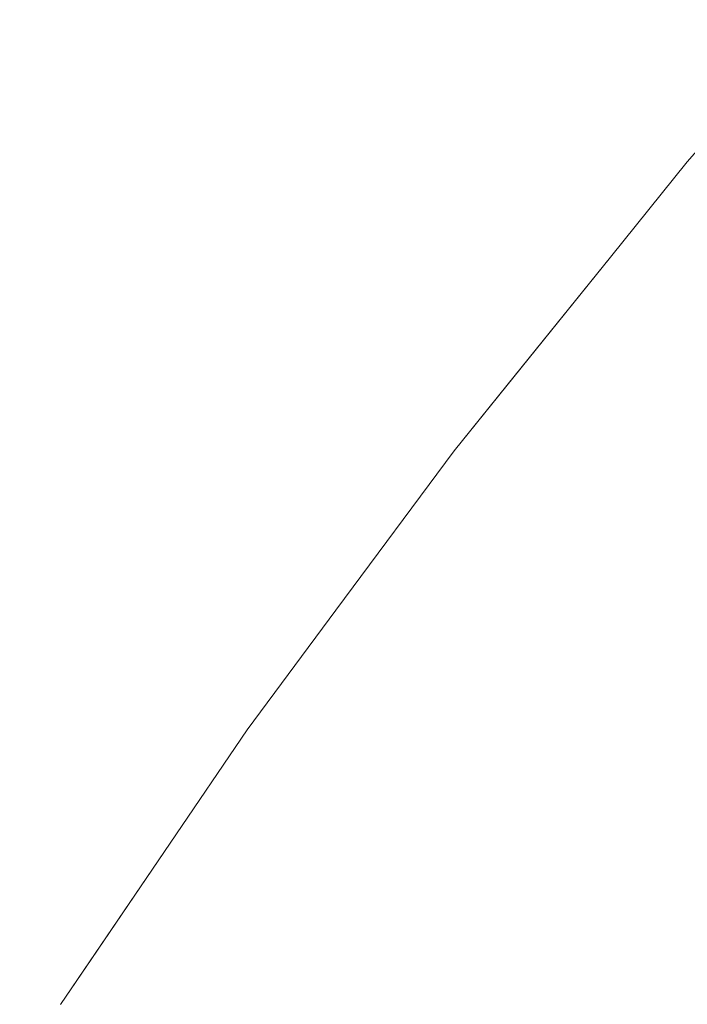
# Model space of a CAD drawing. Header units: centimetres. Extents: x -62 to 63, y 4 to 6.
# Tile 84 of 256: x -62.07837 to -62.07284, y 5.92687 to 5.93502. Entities that reach past the tile are written whole.
import ezdxf

# ---------------------------------------------------------------- set-up
doc = ezdxf.new("R2010")
doc.units = ezdxf.units.CM
doc.header["$LTSCALE"] = 2.54
doc.layers.add('Lucido design-1', color=7, linetype='Continuous')

# ---------------------------------------------------------------- blocks, each defined once
blk = doc.blocks.new('Gruppo-4-1')
at = {"color": 7, "linetype": 'Continuous', "lineweight": 9}
for points, invisible_edges in [([(-62.0718134, 5.9350211, -2276.92217), (-62.072842, 5.9338454, -2276.92217), (-62.072842, 5.9338454, -2276.32217), (-62.0718134, 5.9350211, -2276.32217)], 10), ([(-62.0734622, 5.9330602, -2276.3206076), (-62.0726457, 5.9340422, -2276.3206076), (-62.072842, 5.9338454, -2276.32217), (-62.0734787, 5.9330557, -2276.32217)], 11), ([(-62.0734787, 5.9330557, -2276.92217), (-62.072842, 5.9338454, -2276.92217), (-62.0726457, 5.9340422, -2276.9237324), (-62.0734622, 5.9330602, -2276.9237324)], 14), ([(-62.0733809, 5.9330482, -2276.3190457), (-62.0725648, 5.9340298, -2276.3190457), (-62.0726457, 5.9340422, -2276.3206076), (-62.0734622, 5.9330602, -2276.3206076)], 15), ([(-62.0734622, 5.9330602, -2276.9237324), (-62.0726457, 5.9340422, -2276.9237324), (-62.0725648, 5.9340298, -2276.9252942), (-62.0733809, 5.9330482, -2276.9252942)], 15), ([(-62.0732455, 5.9330282, -2276.317485), (-62.0724298, 5.9340092, -2276.317485), (-62.0725648, 5.9340298, -2276.3190457), (-62.0733809, 5.9330482, -2276.3190457)], 15), ([(-62.0733809, 5.9330482, -2276.9252942), (-62.0725648, 5.9340298, -2276.9252942), (-62.0724298, 5.9340092, -2276.9268549), (-62.0732455, 5.9330282, -2276.9268549)], 15), ([(-62.0730561, 5.9330001, -2276.3159261), (-62.0722411, 5.9339803, -2276.3159261), (-62.0724298, 5.9340092, -2276.317485), (-62.0732455, 5.9330282, -2276.317485)], 15), ([(-62.0732455, 5.9330282, -2276.9268549), (-62.0724298, 5.9340092, -2276.9268549), (-62.0722411, 5.9339803, -2276.9284139), (-62.0730561, 5.9330001, -2276.9284139)], 15), ([(-62.0728128, 5.9329641, -2276.3143694), (-62.0719987, 5.9339432, -2276.3143694), (-62.0722411, 5.9339803, -2276.3159261), (-62.0730561, 5.9330001, -2276.3159261)], 15), ([(-62.0730561, 5.9330001, -2276.9284139), (-62.0722411, 5.9339803, -2276.9284139), (-62.0719987, 5.9339432, -2276.9299706), (-62.0728128, 5.9329641, -2276.9299706)], 15), ([(-62.0747717, 5.9314518, -2276.32217), (-62.0742667, 5.9320782, -2276.32217), (-62.072842, 5.9338454, -2276.92217), (-62.0734787, 5.9330557, -2276.92217)], 10), ([(-62.0742667, 5.9320782, -2276.32217), (-62.0734787, 5.9330557, -2276.32217), (-62.072842, 5.9338454, -2276.32217), (-62.072842, 5.9338454, -2276.92217)], 12), ([(-62.0734622, 5.9330602, -2276.9237324), (-62.0742489, 5.9320819, -2276.9237324), (-62.0747717, 5.9314518, -2276.92217), (-62.0734787, 5.9330557, -2276.92217)], 11), ([(-62.0734787, 5.9330557, -2276.92217), (-62.0747717, 5.9314518, -2276.92217), (-62.0747717, 5.9314518, -2276.32217)], 10), ([(-62.0734787, 5.9330557, -2276.32217), (-62.0742667, 5.9320782, -2276.32217), (-62.0742489, 5.9320819, -2276.3206076), (-62.0734622, 5.9330602, -2276.3206076)], 14), ([(-62.0734622, 5.9330602, -2276.3206076), (-62.0742489, 5.9320819, -2276.3206076), (-62.0741673, 5.9320702, -2276.3190457), (-62.0733809, 5.9330482, -2276.3190457)], 15), ([(-62.0733809, 5.9330482, -2276.9252942), (-62.0741673, 5.9320702, -2276.9252942), (-62.0742489, 5.9320819, -2276.9237324), (-62.0734622, 5.9330602, -2276.9237324)], 15), ([(-62.0733809, 5.9330482, -2276.3190457), (-62.0741673, 5.9320702, -2276.3190457), (-62.0740314, 5.9320508, -2276.317485), (-62.0732455, 5.9330282, -2276.317485)], 15), ([(-62.0732455, 5.9330282, -2276.9268549), (-62.0740314, 5.9320508, -2276.9268549), (-62.0741673, 5.9320702, -2276.9252942), (-62.0733809, 5.9330482, -2276.9252942)], 15), ([(-62.0732455, 5.9330282, -2276.317485), (-62.0740314, 5.9320508, -2276.317485), (-62.0738413, 5.9320236, -2276.3159261), (-62.0730561, 5.9330001, -2276.3159261)], 15), ([(-62.0730561, 5.9330001, -2276.9284139), (-62.0738413, 5.9320236, -2276.9284139), (-62.0740314, 5.9320508, -2276.9268549), (-62.0732455, 5.9330282, -2276.9268549)], 15), ([(-62.0730561, 5.9330001, -2276.3159261), (-62.0738413, 5.9320236, -2276.3159261), (-62.0735971, 5.9319887, -2276.3143694), (-62.0728128, 5.9329641, -2276.3143694)], 15), ([(-62.0728128, 5.9329641, -2276.9299706), (-62.0735971, 5.9319887, -2276.9299706), (-62.0738413, 5.9320236, -2276.9284139), (-62.0730561, 5.9330001, -2276.9284139)], 15), ([(-62.0728128, 5.9329641, -2276.3143694), (-62.0735971, 5.9319887, -2276.3143694), (-62.073299, 5.931946, -2276.3128155), (-62.0725157, 5.9329202, -2276.3128155)], 15), ([(-62.0725157, 5.9329202, -2276.9315244), (-62.073299, 5.931946, -2276.9315244), (-62.0735971, 5.9319887, -2276.9299706), (-62.0728128, 5.9329641, -2276.9299706)], 15), ([(-62.0725157, 5.9329202, -2276.3128155), (-62.073299, 5.931946, -2276.3128155), (-62.0729472, 5.9318957, -2276.3112651), (-62.0721652, 5.9328683, -2276.3112651)], 15), ([(-62.0721652, 5.9328683, -2276.9330749), (-62.0729472, 5.9318957, -2276.9330749), (-62.073299, 5.931946, -2276.9315244), (-62.0725157, 5.9329202, -2276.9315244)], 15), ([(-62.0721652, 5.9328683, -2276.3112651), (-62.0729472, 5.9318957, -2276.3112651), (-62.072542, 5.9318378, -2276.3097186), (-62.0717614, 5.9328086, -2276.3097186)], 15), ([(-62.0717614, 5.9328086, -2276.9346213), (-62.072542, 5.9318378, -2276.9346213), (-62.0729472, 5.9318957, -2276.9330749), (-62.0721652, 5.9328683, -2276.9330749)], 15), ([(-62.0749243, 5.9310961, -2276.3190457), (-62.0741673, 5.9320702, -2276.3190457), (-62.0742489, 5.9320819, -2276.3206076), (-62.0750061, 5.9311074, -2276.3206076)], 15), ([(-62.0750061, 5.9311074, -2276.3206076), (-62.0742489, 5.9320819, -2276.3206076), (-62.0742667, 5.9320782, -2276.32217), (-62.0747717, 5.9314518, -2276.32217)], 11), ([(-62.0747717, 5.9314518, -2276.92217), (-62.0742489, 5.9320819, -2276.9237324), (-62.0750061, 5.9311074, -2276.9237324)], 11), ([(-62.0750061, 5.9311074, -2276.9237324), (-62.0742489, 5.9320819, -2276.9237324), (-62.0741673, 5.9320702, -2276.9252942), (-62.0749243, 5.9310961, -2276.9252942)], 15), ([(-62.0747879, 5.9310773, -2276.317485), (-62.0740314, 5.9320508, -2276.317485), (-62.0741673, 5.9320702, -2276.3190457), (-62.0749243, 5.9310961, -2276.3190457)], 15), ([(-62.0749243, 5.9310961, -2276.9252942), (-62.0741673, 5.9320702, -2276.9252942), (-62.0740314, 5.9320508, -2276.9268549), (-62.0747879, 5.9310773, -2276.9268549)], 15), ([(-62.0745972, 5.9310509, -2276.3159261), (-62.0738413, 5.9320236, -2276.3159261), (-62.0740314, 5.9320508, -2276.317485), (-62.0747879, 5.9310773, -2276.317485)], 15), ([(-62.0747879, 5.9310773, -2276.9268549), (-62.0740314, 5.9320508, -2276.9268549), (-62.0738413, 5.9320236, -2276.9284139), (-62.0745972, 5.9310509, -2276.9284139)], 15), ([(-62.0743522, 5.9310171, -2276.3143694), (-62.0735971, 5.9319887, -2276.3143694), (-62.0738413, 5.9320236, -2276.3159261), (-62.0745972, 5.9310509, -2276.3159261)], 15), ([(-62.0745972, 5.9310509, -2276.9284139), (-62.0738413, 5.9320236, -2276.9284139), (-62.0735971, 5.9319887, -2276.9299706), (-62.0743522, 5.9310171, -2276.9299706)], 15), ([(-62.0740531, 5.9309757, -2276.3128155), (-62.073299, 5.931946, -2276.3128155), (-62.0735971, 5.9319887, -2276.3143694), (-62.0743522, 5.9310171, -2276.3143694)], 15), ([(-62.0743522, 5.9310171, -2276.9299706), (-62.0735971, 5.9319887, -2276.9299706), (-62.073299, 5.931946, -2276.9315244), (-62.0740531, 5.9309757, -2276.9315244)], 15), ([(-62.0737001, 5.9309269, -2276.3112651), (-62.0729472, 5.9318957, -2276.3112651), (-62.073299, 5.931946, -2276.3128155), (-62.0740531, 5.9309757, -2276.3128155)], 15), ([(-62.0740531, 5.9309757, -2276.9315244), (-62.073299, 5.931946, -2276.9315244), (-62.0729472, 5.9318957, -2276.9330749), (-62.0737001, 5.9309269, -2276.9330749)], 15), ([(-62.0732935, 5.9308708, -2276.3097186), (-62.072542, 5.9318378, -2276.3097186), (-62.0729472, 5.9318957, -2276.3112651), (-62.0737001, 5.9309269, -2276.3112651)], 15), ([(-62.0737001, 5.9309269, -2276.9330749), (-62.0729472, 5.9318957, -2276.9330749), (-62.072542, 5.9318378, -2276.9346213), (-62.0732935, 5.9308708, -2276.9346213)], 15), ([(-62.0728336, 5.9308072, -2276.3081767), (-62.0720837, 5.9317722, -2276.3081767), (-62.072542, 5.9318378, -2276.3097186), (-62.0732935, 5.9308708, -2276.3097186)], 15), ([(-62.0732935, 5.9308708, -2276.9346213), (-62.072542, 5.9318378, -2276.9346213), (-62.0720837, 5.9317722, -2276.9361633), (-62.0728336, 5.9308072, -2276.9361633)], 15), ([(-62.0747717, 5.9314518, -2276.32217), (-62.0757505, 5.9301321, -2276.32217), (-62.0757345, 5.930137, -2276.3206076), (-62.0750061, 5.9311074, -2276.3206076)], 14), ([(-62.0757505, 5.9301321, -2276.32217), (-62.0747717, 5.9314518, -2276.32217), (-62.0747717, 5.9314518, -2276.92217), (-62.0757505, 5.9301321, -2276.92217)], 10), ([(-62.0750061, 5.9311074, -2276.9237324), (-62.0757345, 5.930137, -2276.9237324), (-62.0757505, 5.9301321, -2276.92217), (-62.0747717, 5.9314518, -2276.92217)], 11), ([(-62.0750061, 5.9311074, -2276.3206076), (-62.0757345, 5.930137, -2276.3206076), (-62.0756524, 5.930126, -2276.3190457), (-62.0749243, 5.9310961, -2276.3190457)], 15), ([(-62.0749243, 5.9310961, -2276.9252942), (-62.0756524, 5.930126, -2276.9252942), (-62.0757345, 5.930137, -2276.9237324), (-62.0750061, 5.9311074, -2276.9237324)], 15), ([(-62.0749243, 5.9310961, -2276.3190457), (-62.0756524, 5.930126, -2276.3190457), (-62.0755156, 5.9301078, -2276.317485), (-62.0747879, 5.9310773, -2276.317485)], 15), ([(-62.0747879, 5.9310773, -2276.9268549), (-62.0755156, 5.9301078, -2276.9268549), (-62.0756524, 5.930126, -2276.9252942), (-62.0749243, 5.9310961, -2276.9252942)], 15), ([(-62.0747879, 5.9310773, -2276.317485), (-62.0755156, 5.9301078, -2276.317485), (-62.0753242, 5.9300822, -2276.3159261), (-62.0745972, 5.9310509, -2276.3159261)], 15), ([(-62.0745972, 5.9310509, -2276.9284139), (-62.0753242, 5.9300822, -2276.9284139), (-62.0755156, 5.9301078, -2276.9268549), (-62.0747879, 5.9310773, -2276.9268549)], 15), ([(-62.0745972, 5.9310509, -2276.3159261), (-62.0753242, 5.9300822, -2276.3159261), (-62.0750784, 5.9300494, -2276.3143694), (-62.0743522, 5.9310171, -2276.3143694)], 15), ([(-62.0743522, 5.9310171, -2276.9299706), (-62.0750784, 5.9300494, -2276.9299706), (-62.0753242, 5.9300822, -2276.9284139), (-62.0745972, 5.9310509, -2276.9284139)], 15), ([(-62.0743522, 5.9310171, -2276.3143694), (-62.0750784, 5.9300494, -2276.3143694), (-62.0747783, 5.9300094, -2276.3128155), (-62.0740531, 5.9309757, -2276.3128155)], 15), ([(-62.0740531, 5.9309757, -2276.9315244), (-62.0747783, 5.9300094, -2276.9315244), (-62.0750784, 5.9300494, -2276.9299706), (-62.0743522, 5.9310171, -2276.9299706)], 15), ([(-62.0740531, 5.9309757, -2276.3128155), (-62.0747783, 5.9300094, -2276.3128155), (-62.0744242, 5.9299622, -2276.3112651), (-62.0737001, 5.9309269, -2276.3112651)], 15), ([(-62.0737001, 5.9309269, -2276.9330749), (-62.0744242, 5.9299622, -2276.9330749), (-62.0747783, 5.9300094, -2276.9315244), (-62.0740531, 5.9309757, -2276.9315244)], 15), ([(-62.0737001, 5.9309269, -2276.3112651), (-62.0744242, 5.9299622, -2276.3112651), (-62.0740163, 5.9299077, -2276.3097186), (-62.0732935, 5.9308708, -2276.3097186)], 15), ([(-62.0732935, 5.9308708, -2276.9346213), (-62.0740163, 5.9299077, -2276.9346213), (-62.0744242, 5.9299622, -2276.9330749), (-62.0737001, 5.9309269, -2276.9330749)], 15), ([(-62.0732935, 5.9308708, -2276.3097186), (-62.0740163, 5.9299077, -2276.3097186), (-62.0735549, 5.9298462, -2276.3081767), (-62.0728336, 5.9308072, -2276.3081767)], 15), ([(-62.0728336, 5.9308072, -2276.9361633), (-62.0735549, 5.9298462, -2276.9361633), (-62.0740163, 5.9299077, -2276.9346213), (-62.0732935, 5.9308708, -2276.9346213)], 15), ([(-62.0728336, 5.9308072, -2276.3081767), (-62.0735549, 5.9298462, -2276.3081767), (-62.0730404, 5.9297775, -2276.3066398), (-62.0723207, 5.9307363, -2276.3066398)], 15), ([(-62.0723207, 5.9307363, -2276.9377002), (-62.0730404, 5.9297775, -2276.9377002), (-62.0735549, 5.9298462, -2276.9361633), (-62.0728336, 5.9308072, -2276.9361633)], 15), ([(-62.0723207, 5.9307363, -2276.3066398), (-62.0730404, 5.9297775, -2276.3066398), (-62.072473, 5.9297018, -2276.3051085), (-62.0717553, 5.9306582, -2276.3051085)], 15), ([(-62.0717553, 5.9306582, -2276.9392315), (-62.072473, 5.9297018, -2276.9392315), (-62.0730404, 5.9297775, -2276.9377002), (-62.0723207, 5.9307363, -2276.9377002)], 15), ([(-62.0764345, 5.9291706, -2276.3206076), (-62.0757345, 5.930137, -2276.3206076), (-62.0757505, 5.9301321, -2276.32217), (-62.0764851, 5.9291417, -2276.32217)], 11), ([(-62.0764851, 5.9291417, -2276.92217), (-62.0757505, 5.9301321, -2276.92217), (-62.0757345, 5.930137, -2276.9237324), (-62.0764345, 5.9291706, -2276.9237324)], 14), ([(-62.0757505, 5.9301321, -2276.92217), (-62.0764851, 5.9291417, -2276.92217), (-62.0764851, 5.9291417, -2276.32217), (-62.0757505, 5.9301321, -2276.32217)], 10), ([(-62.0763521, 5.92916, -2276.3190457), (-62.0756524, 5.930126, -2276.3190457), (-62.0757345, 5.930137, -2276.3206076), (-62.0764345, 5.9291706, -2276.3206076)], 15), ([(-62.0764345, 5.9291706, -2276.9237324), (-62.0757345, 5.930137, -2276.9237324), (-62.0756524, 5.930126, -2276.9252942), (-62.0763521, 5.92916, -2276.9252942)], 15), ([(-62.0762149, 5.9291424, -2276.317485), (-62.0755156, 5.9301078, -2276.317485), (-62.0756524, 5.930126, -2276.3190457), (-62.0763521, 5.92916, -2276.3190457)], 15), ([(-62.0763521, 5.92916, -2276.9252942), (-62.0756524, 5.930126, -2276.9252942), (-62.0755156, 5.9301078, -2276.9268549), (-62.0762149, 5.9291424, -2276.9268549)], 15), ([(-62.0760229, 5.9291177, -2276.3159261), (-62.0753242, 5.9300822, -2276.3159261), (-62.0755156, 5.9301078, -2276.317485), (-62.0762149, 5.9291424, -2276.317485)], 15), ([(-62.0762149, 5.9291424, -2276.9268549), (-62.0755156, 5.9301078, -2276.9268549), (-62.0753242, 5.9300822, -2276.9284139), (-62.0760229, 5.9291177, -2276.9284139)], 15), ([(-62.0757763, 5.9290859, -2276.3143694), (-62.0750784, 5.9300494, -2276.3143694), (-62.0753242, 5.9300822, -2276.3159261), (-62.0760229, 5.9291177, -2276.3159261)], 15), ([(-62.0760229, 5.9291177, -2276.9284139), (-62.0753242, 5.9300822, -2276.9284139), (-62.0750784, 5.9300494, -2276.9299706), (-62.0757763, 5.9290859, -2276.9299706)], 15), ([(-62.0754753, 5.9290472, -2276.3128155), (-62.0747783, 5.9300094, -2276.3128155), (-62.0750784, 5.9300494, -2276.3143694), (-62.0757763, 5.9290859, -2276.3143694)], 15), ([(-62.0757763, 5.9290859, -2276.9299706), (-62.0750784, 5.9300494, -2276.9299706), (-62.0747783, 5.9300094, -2276.9315244), (-62.0754753, 5.9290472, -2276.9315244)], 15), ([(-62.0751201, 5.9290015, -2276.3112651), (-62.0744242, 5.9299622, -2276.3112651), (-62.0747783, 5.9300094, -2276.3128155), (-62.0754753, 5.9290472, -2276.3128155)], 15), ([(-62.0754753, 5.9290472, -2276.9315244), (-62.0747783, 5.9300094, -2276.9315244), (-62.0744242, 5.9299622, -2276.9330749), (-62.0751201, 5.9290015, -2276.9330749)], 15), ([(-62.0747109, 5.9289488, -2276.3097186), (-62.0740163, 5.9299077, -2276.3097186), (-62.0744242, 5.9299622, -2276.3112651), (-62.0751201, 5.9290015, -2276.3112651)], 15), ([(-62.0751201, 5.9290015, -2276.9330749), (-62.0744242, 5.9299622, -2276.9330749), (-62.0740163, 5.9299077, -2276.9346213), (-62.0747109, 5.9289488, -2276.9346213)], 15), ([(-62.0742481, 5.9288892, -2276.3081767), (-62.0735549, 5.9298462, -2276.3081767), (-62.0740163, 5.9299077, -2276.3097186), (-62.0747109, 5.9289488, -2276.3097186)], 15), ([(-62.0747109, 5.9289488, -2276.9346213), (-62.0740163, 5.9299077, -2276.9346213), (-62.0735549, 5.9298462, -2276.9361633), (-62.0742481, 5.9288892, -2276.9361633)], 15), ([(-62.0737319, 5.9288228, -2276.3066398), (-62.0730404, 5.9297775, -2276.3066398), (-62.0735549, 5.9298462, -2276.3081767), (-62.0742481, 5.9288892, -2276.3081767)], 15), ([(-62.0742481, 5.9288892, -2276.9361633), (-62.0735549, 5.9298462, -2276.9361633), (-62.0730404, 5.9297775, -2276.9377002), (-62.0737319, 5.9288228, -2276.9377002)], 15), ([(-62.0731628, 5.9287495, -2276.3051085), (-62.072473, 5.9297018, -2276.3051085), (-62.0730404, 5.9297775, -2276.3066398), (-62.0737319, 5.9288228, -2276.3066398)], 15), ([(-62.0737319, 5.9288228, -2276.9377002), (-62.0730404, 5.9297775, -2276.9377002), (-62.072473, 5.9297018, -2276.9392315), (-62.0731628, 5.9287495, -2276.9392315)], 15), ([(-62.0725412, 5.9286695, -2276.3035833), (-62.0718533, 5.9296191, -2276.3035833), (-62.072473, 5.9297018, -2276.3051085), (-62.0731628, 5.9287495, -2276.3051085)], 15), ([(-62.0731628, 5.9287495, -2276.9392315), (-62.072473, 5.9297018, -2276.9392315), (-62.0718533, 5.9296191, -2276.9407566), (-62.0725412, 5.9286695, -2276.9407566)], 15), ([(-62.0764851, 5.9291417, -2276.32217), (-62.0771227, 5.9282043, -2276.32217), (-62.0771065, 5.9282086, -2276.3206076), (-62.0764345, 5.9291706, -2276.3206076)], 14), ([(-62.0764345, 5.9291706, -2276.9237324), (-62.0771065, 5.9282086, -2276.9237324), (-62.0771227, 5.9282043, -2276.92217), (-62.0764851, 5.9291417, -2276.92217)], 11), ([(-62.0764345, 5.9291706, -2276.3206076), (-62.0771065, 5.9282086, -2276.3206076), (-62.0770238, 5.9281983, -2276.3190457), (-62.0763521, 5.92916, -2276.3190457)], 15), ([(-62.0763521, 5.92916, -2276.9252942), (-62.0770238, 5.9281983, -2276.9252942), (-62.0771065, 5.9282086, -2276.9237324), (-62.0764345, 5.9291706, -2276.9237324)], 15), ([(-62.0771227, 5.9282043, -2276.32217), (-62.0764851, 5.9291417, -2276.32217), (-62.0764851, 5.9291417, -2276.92217), (-62.0771227, 5.9282043, -2276.92217)], 10), ([(-62.0763521, 5.92916, -2276.3190457), (-62.0770238, 5.9281983, -2276.3190457), (-62.0768862, 5.9281813, -2276.317485), (-62.0762149, 5.9291424, -2276.317485)], 15), ([(-62.0762149, 5.9291424, -2276.9268549), (-62.0768862, 5.9281813, -2276.9268549), (-62.0770238, 5.9281983, -2276.9252942), (-62.0763521, 5.92916, -2276.9252942)], 15), ([(-62.0762149, 5.9291424, -2276.317485), (-62.0768862, 5.9281813, -2276.317485), (-62.0766937, 5.9281574, -2276.3159261), (-62.0760229, 5.9291177, -2276.3159261)], 15), ([(-62.0760229, 5.9291177, -2276.9284139), (-62.0766937, 5.9281574, -2276.9284139), (-62.0768862, 5.9281813, -2276.9268549), (-62.0762149, 5.9291424, -2276.9268549)], 15), ([(-62.0760229, 5.9291177, -2276.3159261), (-62.0766937, 5.9281574, -2276.3159261), (-62.0764463, 5.9281267, -2276.3143694), (-62.0757763, 5.9290859, -2276.3143694)], 15), ([(-62.0757763, 5.9290859, -2276.9299706), (-62.0764463, 5.9281267, -2276.9299706), (-62.0766937, 5.9281574, -2276.9284139), (-62.0760229, 5.9291177, -2276.9284139)], 15), ([(-62.0757763, 5.9290859, -2276.3143694), (-62.0764463, 5.9281267, -2276.3143694), (-62.0761444, 5.9280892, -2276.3128155), (-62.0754753, 5.9290472, -2276.3128155)], 15), ([(-62.0754753, 5.9290472, -2276.9315244), (-62.0761444, 5.9280892, -2276.9315244), (-62.0764463, 5.9281267, -2276.9299706), (-62.0757763, 5.9290859, -2276.9299706)], 15), ([(-62.0754753, 5.9290472, -2276.3128155), (-62.0761444, 5.9280892, -2276.3128155), (-62.0757881, 5.928045, -2276.3112651), (-62.0751201, 5.9290015, -2276.3112651)], 15), ([(-62.0751201, 5.9290015, -2276.9330749), (-62.0757881, 5.928045, -2276.9330749), (-62.0761444, 5.9280892, -2276.9315244), (-62.0754753, 5.9290472, -2276.9315244)], 15), ([(-62.0751201, 5.9290015, -2276.3112651), (-62.0757881, 5.928045, -2276.3112651), (-62.0753777, 5.9279941, -2276.3097186), (-62.0747109, 5.9289488, -2276.3097186)], 15), ([(-62.0747109, 5.9289488, -2276.9346213), (-62.0753777, 5.9279941, -2276.9346213), (-62.0757881, 5.928045, -2276.9330749), (-62.0751201, 5.9290015, -2276.9330749)], 15), ([(-62.0747109, 5.9289488, -2276.3097186), (-62.0753777, 5.9279941, -2276.3097186), (-62.0749135, 5.9279365, -2276.3081767), (-62.0742481, 5.9288892, -2276.3081767)], 15), ([(-62.0742481, 5.9288892, -2276.9361633), (-62.0749135, 5.9279365, -2276.9361633), (-62.0753777, 5.9279941, -2276.9346213), (-62.0747109, 5.9289488, -2276.9346213)], 15), ([(-62.0742481, 5.9288892, -2276.3081767), (-62.0749135, 5.9279365, -2276.3081767), (-62.0743958, 5.9278723, -2276.3066398), (-62.0737319, 5.9288228, -2276.3066398)], 15), ([(-62.0737319, 5.9288228, -2276.9377002), (-62.0743958, 5.9278723, -2276.9377002), (-62.0749135, 5.9279365, -2276.9361633), (-62.0742481, 5.9288892, -2276.9361633)], 15), ([(-62.0737319, 5.9288228, -2276.3066398), (-62.0743958, 5.9278723, -2276.3066398), (-62.073825, 5.9278015, -2276.3051085), (-62.0731628, 5.9287495, -2276.3051085)], 15), ([(-62.0731628, 5.9287495, -2276.9392315), (-62.073825, 5.9278015, -2276.9392315), (-62.0743958, 5.9278723, -2276.9377002), (-62.0737319, 5.9288228, -2276.9377002)], 15), ([(-62.0731628, 5.9287495, -2276.3051085), (-62.073825, 5.9278015, -2276.3051085), (-62.0732015, 5.9277241, -2276.3035833), (-62.0725412, 5.9286695, -2276.3035833)], 15), ([(-62.0725412, 5.9286695, -2276.9407566), (-62.0732015, 5.9277241, -2276.9407566), (-62.073825, 5.9278015, -2276.9392315), (-62.0731628, 5.9287495, -2276.9392315)], 15), ([(-62.0725412, 5.9286695, -2276.3035833), (-62.0732015, 5.9277241, -2276.3035833), (-62.0725258, 5.9276403, -2276.3020649), (-62.0718674, 5.9285828, -2276.3020649)], 15), ([(-62.0718674, 5.9285828, -2276.9422751), (-62.0725258, 5.9276403, -2276.9422751), (-62.0732015, 5.9277241, -2276.9407566), (-62.0725412, 5.9286695, -2276.9407566)], 15), ([(-62.0780319, 5.9268676, -2276.92217), (-62.0771227, 5.9282043, -2276.92217), (-62.0771065, 5.9282086, -2276.9237324), (-62.0777509, 5.9272509, -2276.9237324)], 14), ([(-62.0771227, 5.9282043, -2276.92217), (-62.0780319, 5.9268676, -2276.92217), (-62.0780319, 5.9268676, -2276.32217), (-62.077772, 5.9272497, -2276.32217)], 10), ([(-62.0777509, 5.9272509, -2276.3206076), (-62.0771065, 5.9282086, -2276.3206076), (-62.0771227, 5.9282043, -2276.32217), (-62.077772, 5.9272497, -2276.32217)], 11), ([(-62.077772, 5.9272497, -2276.32217), (-62.0771227, 5.9282043, -2276.32217), (-62.0771227, 5.9282043, -2276.92217)], 10), ([(-62.0776681, 5.927241, -2276.3190457), (-62.0770238, 5.9281983, -2276.3190457), (-62.0771065, 5.9282086, -2276.3206076), (-62.0777509, 5.9272509, -2276.3206076)], 15), ([(-62.0777509, 5.9272509, -2276.9237324), (-62.0771065, 5.9282086, -2276.9237324), (-62.0770238, 5.9281983, -2276.9252942), (-62.0776681, 5.927241, -2276.9252942)], 15), ([(-62.0775301, 5.9272245, -2276.317485), (-62.0768862, 5.9281813, -2276.317485), (-62.0770238, 5.9281983, -2276.3190457), (-62.0776681, 5.927241, -2276.3190457)], 15), ([(-62.0776681, 5.927241, -2276.9252942), (-62.0770238, 5.9281983, -2276.9252942), (-62.0768862, 5.9281813, -2276.9268549), (-62.0775301, 5.9272245, -2276.9268549)], 15), ([(-62.077337, 5.9272015, -2276.3159261), (-62.0766937, 5.9281574, -2276.3159261), (-62.0768862, 5.9281813, -2276.317485), (-62.0775301, 5.9272245, -2276.317485)], 15), ([(-62.0775301, 5.9272245, -2276.9268549), (-62.0768862, 5.9281813, -2276.9268549), (-62.0766937, 5.9281574, -2276.9284139), (-62.077337, 5.9272015, -2276.9284139)], 15), ([(-62.0770889, 5.9271718, -2276.3143694), (-62.0764463, 5.9281267, -2276.3143694), (-62.0766937, 5.9281574, -2276.3159261), (-62.077337, 5.9272015, -2276.3159261)], 15), ([(-62.077337, 5.9272015, -2276.9284139), (-62.0766937, 5.9281574, -2276.9284139), (-62.0764463, 5.9281267, -2276.9299706), (-62.0770889, 5.9271718, -2276.9299706)], 15), ([(-62.0767862, 5.9271356, -2276.3128155), (-62.0761444, 5.9280892, -2276.3128155), (-62.0764463, 5.9281267, -2276.3143694), (-62.0770889, 5.9271718, -2276.3143694)], 15), ([(-62.0770889, 5.9271718, -2276.9299706), (-62.0764463, 5.9281267, -2276.9299706), (-62.0761444, 5.9280892, -2276.9315244), (-62.0767862, 5.9271356, -2276.9315244)], 15), ([(-62.0764289, 5.927093, -2276.3112651), (-62.0757881, 5.928045, -2276.3112651), (-62.0761444, 5.9280892, -2276.3128155), (-62.0767862, 5.9271356, -2276.3128155)], 15), ([(-62.0767862, 5.9271356, -2276.9315244), (-62.0761444, 5.9280892, -2276.9315244), (-62.0757881, 5.928045, -2276.9330749), (-62.0764289, 5.927093, -2276.9330749)], 15), ([(-62.0760173, 5.9270438, -2276.3097186), (-62.0753777, 5.9279941, -2276.3097186), (-62.0757881, 5.928045, -2276.3112651), (-62.0764289, 5.927093, -2276.3112651)], 15), ([(-62.0764289, 5.927093, -2276.9330749), (-62.0757881, 5.928045, -2276.9330749), (-62.0753777, 5.9279941, -2276.9346213), (-62.0760173, 5.9270438, -2276.9346213)], 15), ([(-62.0755517, 5.9269882, -2276.3081767), (-62.0749135, 5.9279365, -2276.3081767), (-62.0753777, 5.9279941, -2276.3097186), (-62.0760173, 5.9270438, -2276.3097186)], 15), ([(-62.0760173, 5.9270438, -2276.9346213), (-62.0753777, 5.9279941, -2276.9346213), (-62.0749135, 5.9279365, -2276.9361633), (-62.0755517, 5.9269882, -2276.9361633)], 15), ([(-62.0750326, 5.9269261, -2276.3066398), (-62.0743958, 5.9278723, -2276.3066398), (-62.0749135, 5.9279365, -2276.3081767), (-62.0755517, 5.9269882, -2276.3081767)], 15), ([(-62.0755517, 5.9269882, -2276.9361633), (-62.0749135, 5.9279365, -2276.9361633), (-62.0743958, 5.9278723, -2276.9377002), (-62.0750326, 5.9269261, -2276.9377002)], 15), ([(-62.0744601, 5.9268577, -2276.3051085), (-62.073825, 5.9278015, -2276.3051085), (-62.0743958, 5.9278723, -2276.3066398), (-62.0750326, 5.9269261, -2276.3066398)], 15), ([(-62.0750326, 5.9269261, -2276.9377002), (-62.0743958, 5.9278723, -2276.9377002), (-62.073825, 5.9278015, -2276.9392315), (-62.0744601, 5.9268577, -2276.9392315)], 15), ([(-62.0738349, 5.926783, -2276.3035833), (-62.0732015, 5.9277241, -2276.3035833), (-62.073825, 5.9278015, -2276.3051085), (-62.0744601, 5.9268577, -2276.3051085)], 15), ([(-62.0744601, 5.9268577, -2276.9392315), (-62.073825, 5.9278015, -2276.9392315), (-62.0732015, 5.9277241, -2276.9407566), (-62.0738349, 5.926783, -2276.9407566)], 15), ([(-62.0731572, 5.926702, -2276.3020649), (-62.0725258, 5.9276403, -2276.3020649), (-62.0732015, 5.9277241, -2276.3035833), (-62.0738349, 5.926783, -2276.3035833)], 15), ([(-62.0738349, 5.926783, -2276.9407566), (-62.0732015, 5.9277241, -2276.9407566), (-62.0725258, 5.9276403, -2276.9422751), (-62.0731572, 5.926702, -2276.9422751)], 15), ([(-62.0724276, 5.9266149, -2276.3005536), (-62.0717982, 5.92755, -2276.3005536), (-62.0725258, 5.9276403, -2276.3020649), (-62.0731572, 5.926702, -2276.3020649)], 15), ([(-62.0731572, 5.926702, -2276.9422751), (-62.0725258, 5.9276403, -2276.9422751), (-62.0717982, 5.92755, -2276.9437864), (-62.0724276, 5.9266149, -2276.9437864)], 15), ([(-62.0777509, 5.9272509, -2276.3206076), (-62.0783684, 5.9262978, -2276.3206076), (-62.0782853, 5.9262882, -2276.3190457), (-62.0776681, 5.927241, -2276.3190457)], 15), ([(-62.077772, 5.9272497, -2276.32217), (-62.0780319, 5.9268676, -2276.32217), (-62.0783684, 5.9262978, -2276.3206076), (-62.0777509, 5.9272509, -2276.3206076)], 14), ([(-62.0777509, 5.9272509, -2276.9237324), (-62.0783684, 5.9262978, -2276.9237324), (-62.0780319, 5.9268676, -2276.92217)], 11), ([(-62.0776681, 5.927241, -2276.9252942), (-62.0782853, 5.9262882, -2276.9252942), (-62.0783684, 5.9262978, -2276.9237324), (-62.0777509, 5.9272509, -2276.9237324)], 15), ([(-62.0776681, 5.927241, -2276.3190457), (-62.0782853, 5.9262882, -2276.3190457), (-62.0781469, 5.9262723, -2276.317485), (-62.0775301, 5.9272245, -2276.317485)], 15), ([(-62.0775301, 5.9272245, -2276.9268549), (-62.0781469, 5.9262723, -2276.9268549), (-62.0782853, 5.9262882, -2276.9252942), (-62.0776681, 5.927241, -2276.9252942)], 15), ([(-62.0775301, 5.9272245, -2276.317485), (-62.0781469, 5.9262723, -2276.317485), (-62.0779533, 5.9262501, -2276.3159261), (-62.077337, 5.9272015, -2276.3159261)], 15), ([(-62.077337, 5.9272015, -2276.9284139), (-62.0779533, 5.9262501, -2276.9284139), (-62.0781469, 5.9262723, -2276.9268549), (-62.0775301, 5.9272245, -2276.9268549)], 15), ([(-62.077337, 5.9272015, -2276.3159261), (-62.0779533, 5.9262501, -2276.3159261), (-62.0777046, 5.9262215, -2276.3143694), (-62.0770889, 5.9271718, -2276.3143694)], 15), ([(-62.0770889, 5.9271718, -2276.9299706), (-62.0777046, 5.9262215, -2276.9299706), (-62.0779533, 5.9262501, -2276.9284139), (-62.077337, 5.9272015, -2276.9284139)], 15), ([(-62.0770889, 5.9271718, -2276.3143694), (-62.0777046, 5.9262215, -2276.3143694), (-62.077401, 5.9261866, -2276.3128155), (-62.0767862, 5.9271356, -2276.3128155)], 15), ([(-62.0767862, 5.9271356, -2276.9315244), (-62.077401, 5.9261866, -2276.9315244), (-62.0777046, 5.9262215, -2276.9299706), (-62.0770889, 5.9271718, -2276.9299706)], 15), ([(-62.0767862, 5.9271356, -2276.3128155), (-62.077401, 5.9261866, -2276.3128155), (-62.0770427, 5.9261454, -2276.3112651), (-62.0764289, 5.927093, -2276.3112651)], 15), ([(-62.0764289, 5.927093, -2276.9330749), (-62.0770427, 5.9261454, -2276.9330749), (-62.077401, 5.9261866, -2276.9315244), (-62.0767862, 5.9271356, -2276.9315244)], 15), ([(-62.0764289, 5.927093, -2276.3112651), (-62.0770427, 5.9261454, -2276.3112651), (-62.07663, 5.9260979, -2276.3097186), (-62.0760173, 5.9270438, -2276.3097186)], 15), ([(-62.0760173, 5.9270438, -2276.9346213), (-62.07663, 5.9260979, -2276.9346213), (-62.0770427, 5.9261454, -2276.9330749), (-62.0764289, 5.927093, -2276.9330749)], 15), ([(-62.0760173, 5.9270438, -2276.3097186), (-62.07663, 5.9260979, -2276.3097186), (-62.0761632, 5.9260443, -2276.3081767), (-62.0755517, 5.9269882, -2276.3081767)], 15), ([(-62.0755517, 5.9269882, -2276.9361633), (-62.0761632, 5.9260443, -2276.9361633), (-62.07663, 5.9260979, -2276.9346213), (-62.0760173, 5.9270438, -2276.9346213)], 15), ([(-62.0755517, 5.9269882, -2276.3081767), (-62.0761632, 5.9260443, -2276.3081767), (-62.0756426, 5.9259844, -2276.3066398), (-62.0750326, 5.9269261, -2276.3066398)], 15), ([(-62.0750326, 5.9269261, -2276.9377002), (-62.0756426, 5.9259844, -2276.9377002), (-62.0761632, 5.9260443, -2276.9361633), (-62.0755517, 5.9269882, -2276.9361633)], 15), ([(-62.0750326, 5.9269261, -2276.3066398), (-62.0756426, 5.9259844, -2276.3066398), (-62.0750686, 5.9259184, -2276.3051085), (-62.0744601, 5.9268577, -2276.3051085)], 15), ([(-62.0744601, 5.9268577, -2276.9392315), (-62.0750686, 5.9259184, -2276.9392315), (-62.0756426, 5.9259844, -2276.9377002), (-62.0750326, 5.9269261, -2276.9377002)], 15)]:
    blk.add_3dface(points, dxfattribs=dict(at, invisible_edges=invisible_edges))
blk = doc.blocks.new('Gruppo-5-1')
at = {"color": 7}
blk.add_blockref('Gruppo-4-1', (0, 0), dxfattribs=at)

msp = doc.modelspace()

# ---------------------------------------------------------------- block references
at = {"layer": 'Lucido design-1', "color": 7}
msp.add_blockref('Gruppo-5-1', (0, 0), dxfattribs=at)

doc.saveas('drawing.dxf')
